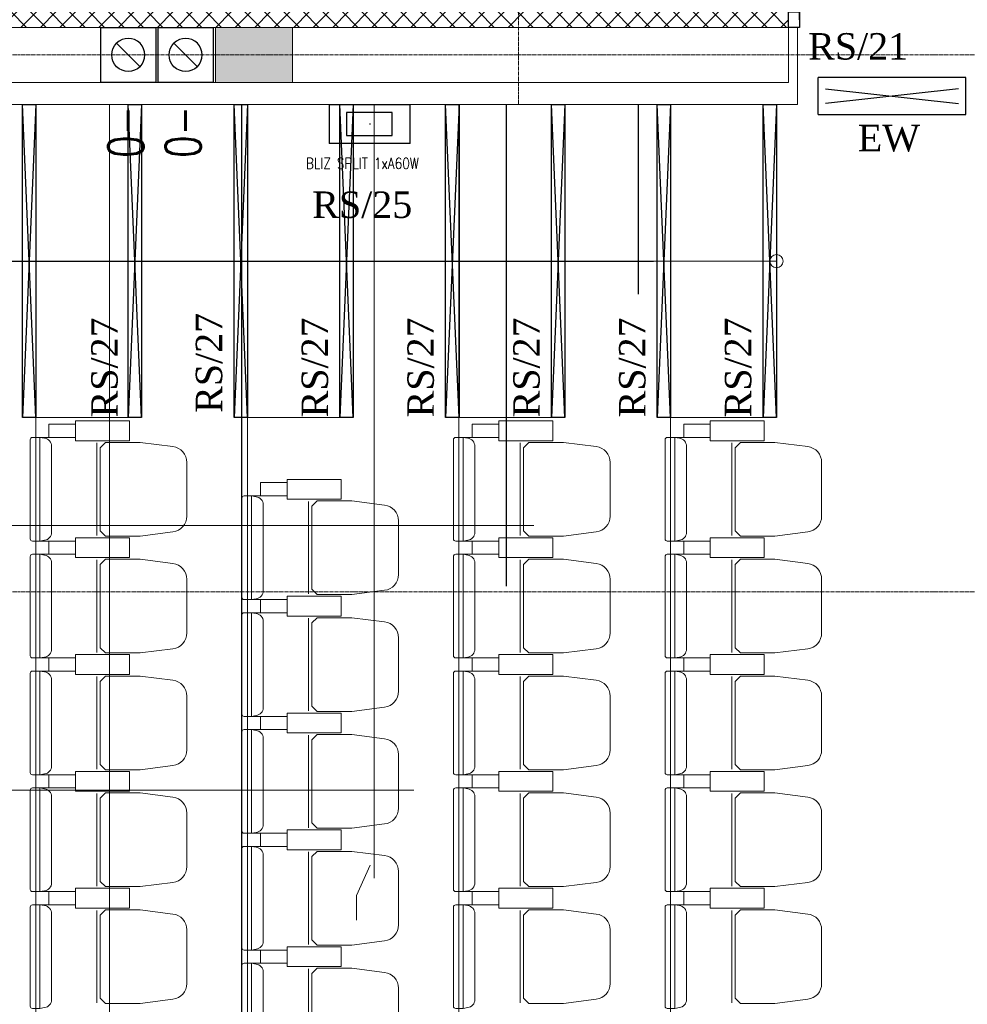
# Model space of a CAD drawing. Header units: centimetres. Extents: x 88729 to 133553, y -16225 to 14174.
# Tile 94 of 231: x 91562 to 91992, y -7497 to -7050. Entities that reach past the tile are written whole.
import ezdxf
from ezdxf.enums import TextEntityAlignment as Align

# ---------------------------------------------------------------- set-up
doc = ezdxf.new("R2010")
doc.units = ezdxf.units.CM
doc.linetypes.add('CENTER2', pattern=[1.125, 0.75, -0.125, 0.125, -0.125])
for name, color, linetype in [('A-OS', 252, 'CENTER2'), ('A-rdzenie zelbetowe', 252, 'Continuous'), ('A-SCIANY', 252, 'Continuous'), ('A-SUFITY', 252, 'Continuous'), ('A-WID', 252, 'Continuous'), ('B-IWE', 252, 'Continuous'), ('B-IWE-KAN', 252, 'Continuous'), ('E_Istn', 170, 'Continuous'), ('E_opisy siły', 5, 'Continuous'), ('E_oswietlenie-opis2', 1, 'Continuous'), ('E_PODKLAD', 7, 'Continuous'), ('E_siła', 5, 'Continuous'), ('klinkier', 252, 'Continuous'), ('mat', 252, 'Continuous'), ('R-MET-IWE', 252, 'Continuous'), ('rz_wentylacja', 252, 'Continuous'), ('S-DRZ-', 252, 'Continuous'), ('S-DRZ-O', 252, 'Continuous'), ('S-DRZ-SKRZYD', 252, 'Continuous'), ('S-DRZ-WEGAR', 252, 'Continuous')]:
    doc.layers.add(name, color=color, linetype=linetype)
doc.layers.add('E_Istn_pozostaje', color=132, linetype='Continuous', lineweight=25)
doc.layers.add('rz_zelbet', color=252, linetype='Continuous', lineweight=20)
doc.styles.add('MM_050', font='romans.shx', dxfattribs={"width": 0.8, "height": 16})
doc.styles.add('old', font='BOOKOS.TTF')
doc.styles.get("Standard").update_dxf_attribs({"font": 'txt.shx'})

# ---------------------------------------------------------------- blocks, each defined once
blk = doc.blocks.new('RLX__5842.P142.7_42W')
at = {"ltscale": 0.1}
for p, q in [((8.8, 18.35), (-8.8, 18.35)), ((-8.8, -18.35), (-8.8, 18.35)), ((8.8, 18.35), (8.8, -18.35)), ((-0.18, 0), (0, 0)), ((0, -0.18), (0, 0.18)), ((0, 0), (0.18, 0)), ((-8.8, -18.35), (8.8, -18.35))]:
    blk.add_line(p, q, dxfattribs=at)
blk.add_lwpolyline([(-5.24, -10.57), (5.24, -10.57), (5.24, 10.21), (-5.24, 10.21)], close=True, dxfattribs=at)
at = {"ltscale": 0.1, "insert": (15.36, -28.96), "char_height": 5, "width": 64.0609, "attachment_point": 1, "rotation": 90, "style": 'MM_050'}
blk.add_mtext('BLIZ SPLIT 1xA60W', dxfattribs=at)
at = {"ltscale": 0.1, "flags": 9}
blk.add_attdef('RLXLUM', (0, 0), '', height=0.1, dxfattribs=at)
blk = doc.blocks.new('E_opis siły')
at = {"layer": 'E_siła', "linetype": 'Continuous', "ltscale": 0.5, "style": 'old', "flags": 4}
blk.add_attdef('OBWÓD', (0, 0), '', height=12, dxfattribs=at)
blk = doc.blocks.new('E_piktogramowa ex')
at = {"linetype": 'Continuous', "ltscale": 0.5}
for p, q in [((33.5, 8.43), (-33.5, 8.43)), ((-33.5, -8.23), (-33.5, 8.43)), ((33.5, -8.23), (33.5, 8.43)), ((30.11, 3.33), (-30.11, -3.33)), ((-30.11, 3.33), (30.11, -3.33)), ((-33.5, -8.23), (33.5, -8.23))]:
    blk.add_line(p, q, dxfattribs=at)
at = {"linetype": 'Continuous', "ltscale": 0.5, "style": 'old', "flags": 4}
for tag, p in [('ROZDZ.', (-79.2, -25.58)), ('AWARYJNA', (17.54, -24.96))]:
    blk.add_attdef(tag, p, '', height=12, dxfattribs=at)
blk = doc.blocks.new('E_listwa progowa LARS')
at = {"linetype": 'Continuous'}
for p, q in [((0, -142), (-6.06, 0)), ((0, 0), (-6.06, -142))]:
    blk.add_line(p, q, dxfattribs=at)
blk.add_lwpolyline([(-6.06, 0), (0, 0), (0, -142), (-6.06, -142)], close=True, dxfattribs=at)
at = {"linetype": 'Continuous', "ltscale": 0.5, "style": 'old', "flags": 4}
for tag, p in [('OBWÓD', (-10.6, -126.25)), ('ROZDZ.', (10.03, -145.05)), ('LP', (-10.39, -143.56))]:
    blk.add_attdef(tag, p, '', height=6, rotation=90, dxfattribs=at)
blk = doc.blocks.new('A$C788011A3')
at = {"layer": 'S-DRZ-'}
for centre, radius, start, end in [((5, 15.12), 90, 360, 90), ((155, 15.12), 60.07, 90, 180)]:
    blk.add_arc(centre, radius, start, end, dxfattribs=at)
at = {"layer": 'S-DRZ-O'}
blk.add_line((94.93, 0), (94.93, 30.24), dxfattribs=at)
at = {"layer": 'S-DRZ-SKRZYD'}
for p, q in [((5, 15.12), (5, 105.12)), ((155, 15.12), (155, 75.19))]:
    blk.add_line(p, q, dxfattribs=at)
at = {"layer": 'S-DRZ-WEGAR'}
for points in [[(0, 18.62), (5, 18.62), (5, 11.62), (0, 11.62)], [(155, 18.62), (160, 18.62), (160, 11.62), (155, 11.62)]]:
    blk.add_lwpolyline(points, close=True, dxfattribs=at)
blk = doc.blocks.new('IWE0W')
at = {"layer": 'B-IWE-KAN'}
blk.add_lwpolyline([(0.854, 0.854, -1), (0.146, 0.146), (0.854, 0.854, 1), (0.146, 0.146)], format="xyb", dxfattribs=at)
blk = doc.blocks.new('IWE0W011')
at = {"layer": 'B-IWE'}
blk.add_lwpolyline([(0, 0), (25, 0), (25, 25), (0, 25), (0, 0)], dxfattribs=at)
at = {"xscale": 15, "yscale": 15, "zscale": 15}
blk.add_blockref('IWE0W', (5, 5), dxfattribs=at)
at = {"layer": 'R-MET-IWE', "width": 0.75}
blk.add_attdef('NR', text='', height=9.5, dxfattribs=at).set_placement((12.5, 37), align=Align.MIDDLE)
blk = doc.blocks.new('A$Ce817dbbb')
at = {"layer": 'klinkier', "lineweight": 9, "ltscale": 0.1}
h = blk.add_hatch(dxfattribs=at)
h.set_pattern_fill('ANSI37', color=252, scale=50, style=0)
h.set_pattern_definition([(45, (-34168.379, 15027.049), (-4.4194174, 4.4194174), []), (135, (-34168.379, 15027.049), (-4.4194174, -4.4194174), [])])
h.paths.add_polyline_path([(-153.4, -17512.02), (-153.4, -17519.02), (386.6, -17519.02), (386.6, -17512.02)])
h.paths.add_polyline_path([(386.6, -17512.02), (386.6, -17519.02), (509.1, -17519.02), (509.1, -17512.02)])
at = {"layer": 'rz_zelbet', "lineweight": 9, "ltscale": 0.1}
h = blk.add_hatch(dxfattribs=at)
h.set_pattern_fill('ANSI33', color=252, scale=40, style=0)
h.set_pattern_definition([(45, (-34168.379, 16534.049), (-7.0710678, 7.0710678), []), (45, (-34161.308, 16534.049), (-7.0710678, 7.0710678), [5, -2.5])])
h.paths.add_polyline_path([(249.1, -17519.02), (284.1, -17519.02), (284.1, -17544.02), (249.1, -17544.02)])
h.paths.add_polyline_path([(669.1, -17519.02), (704.1, -17519.02), (704.1, -17544.02), (669.1, -17544.02)])
h.paths.add_polyline_path([(1089.1, -17519.02), (1124.1, -17519.02), (1124.1, -17544.02), (1089.1, -17544.02)])
h.paths.add_polyline_path([(1314.1, -17519.02), (1349.1, -17519.02), (1349.1, -17544.02), (1314.1, -17544.02)])
h.paths.add_polyline_path([(1509.1, -17519.02), (1544.1, -17519.02), (1544.1, -17544.02), (1509.1, -17544.02)])
at = {"color": 252, "lineweight": 9}
for p, q in [((169.5, -17705.02), (173.6, -17705.02)), ((195.3, -17707.52), (195.3, -17749.52)), ((361.5, -17705.02), (365.6, -17705.02)), ((387.3, -17707.52), (387.3, -17749.52)), ((457.5, -17705.02), (461.6, -17705.02)), ((483.3, -17707.52), (483.3, -17749.52)), ((265.5, -17731.52), (269.6, -17731.52)), ((291.3, -17734.02), (291.3, -17776.02)), ((169.5, -17752.02), (173.6, -17752.02)), ((361.5, -17752.02), (365.6, -17752.02)), ((457.5, -17752.02), (461.6, -17752.02)), ((169.5, -17758.02), (173.6, -17758.02)), ((195.3, -17760.52), (195.3, -17802.52)), ((361.5, -17758.02), (365.6, -17758.02)), ((387.3, -17760.52), (387.3, -17802.52)), ((457.5, -17758.02), (461.6, -17758.02)), ((483.3, -17760.52), (483.3, -17802.52)), ((265.5, -17778.52), (269.6, -17778.52)), ((265.5, -17784.52), (269.6, -17784.52)), ((291.3, -17787.02), (291.3, -17829.02)), ((169.5, -17805.02), (173.6, -17805.02)), ((361.5, -17805.02), (365.6, -17805.02)), ((457.5, -17805.02), (461.6, -17805.02)), ((169.5, -17811.02), (173.6, -17811.02)), ((361.5, -17811.02), (365.6, -17811.02)), ((457.5, -17811.02), (461.6, -17811.02)), ((195.3, -17813.52), (195.3, -17855.52)), ((387.3, -17813.52), (387.3, -17855.52)), ((483.3, -17813.52), (483.3, -17855.52)), ((265.5, -17831.52), (269.6, -17831.52)), ((265.5, -17837.52), (269.6, -17837.52)), ((291.3, -17840.02), (291.3, -17882.02)), ((169.5, -17858.02), (173.6, -17858.02)), ((361.5, -17858.02), (365.6, -17858.02)), ((457.5, -17858.02), (461.6, -17858.02)), ((169.5, -17864.02), (173.6, -17864.02)), ((361.5, -17864.02), (365.6, -17864.02)), ((457.5, -17864.02), (461.6, -17864.02)), ((195.3, -17866.52), (195.3, -17908.52)), ((387.3, -17866.52), (387.3, -17908.52)), ((483.3, -17866.52), (483.3, -17908.52)), ((265.5, -17884.52), (269.6, -17884.52)), ((265.5, -17890.52), (269.6, -17890.52)), ((291.3, -17893.02), (291.3, -17935.02)), ((169.5, -17911.02), (173.6, -17911.02)), ((361.5, -17911.02), (365.6, -17911.02)), ((457.5, -17911.02), (461.6, -17911.02)), ((169.5, -17917.02), (173.6, -17917.02)), ((361.5, -17917.02), (365.6, -17917.02)), ((457.5, -17917.02), (461.6, -17917.02)), ((195.3, -17919.52), (195.3, -17961.52)), ((387.3, -17919.52), (387.3, -17961.52)), ((483.3, -17919.52), (483.3, -17961.52)), ((265.5, -17937.52), (269.6, -17937.52)), ((265.5, -17943.52), (269.6, -17943.52)), ((291.3, -17946.02), (291.3, -17988.02))]:
    blk.add_line(p, q, dxfattribs=at)
for points in [[(185.6, -17702.02), (185.6, -17699.02), (173.6, -17699.02), (173.6, -17705.02), (185.6, -17705.02), (185.6, -17702.02)], [(377.6, -17702.02), (377.6, -17699.02), (365.6, -17699.02), (365.6, -17705.02), (377.6, -17705.02), (377.6, -17702.02)], [(473.6, -17702.02), (473.6, -17699.02), (461.6, -17699.02), (461.6, -17705.02), (473.6, -17705.02), (473.6, -17702.02)], [(281.6, -17728.52), (281.6, -17725.52), (269.6, -17725.52), (269.6, -17731.52), (281.6, -17731.52), (281.6, -17728.52)], [(185.6, -17755.02), (185.6, -17752.02), (173.6, -17752.02), (173.6, -17758.02), (185.6, -17758.02), (185.6, -17755.02)], [(185.6, -17755.02), (185.6, -17758.02), (173.6, -17758.02), (173.6, -17752.02), (185.6, -17752.02), (185.6, -17755.02)], [(377.6, -17755.02), (377.6, -17752.02), (365.6, -17752.02), (365.6, -17758.02), (377.6, -17758.02), (377.6, -17755.02)], [(377.6, -17755.02), (377.6, -17758.02), (365.6, -17758.02), (365.6, -17752.02), (377.6, -17752.02), (377.6, -17755.02)], [(473.6, -17755.02), (473.6, -17752.02), (461.6, -17752.02), (461.6, -17758.02), (473.6, -17758.02), (473.6, -17755.02)], [(473.6, -17755.02), (473.6, -17758.02), (461.6, -17758.02), (461.6, -17752.02), (473.6, -17752.02), (473.6, -17755.02)], [(281.6, -17781.52), (281.6, -17778.52), (269.6, -17778.52), (269.6, -17784.52), (281.6, -17784.52), (281.6, -17781.52)], [(281.6, -17781.52), (281.6, -17784.52), (269.6, -17784.52), (269.6, -17778.52), (281.6, -17778.52), (281.6, -17781.52)], [(185.6, -17808.02), (185.6, -17811.02), (173.6, -17811.02), (173.6, -17805.02), (185.6, -17805.02), (185.6, -17808.02)], [(185.6, -17808.02), (185.6, -17805.02), (173.6, -17805.02), (173.6, -17811.02), (185.6, -17811.02), (185.6, -17808.02)], [(377.6, -17808.02), (377.6, -17805.02), (365.6, -17805.02), (365.6, -17811.02), (377.6, -17811.02), (377.6, -17808.02)], [(377.6, -17808.02), (377.6, -17811.02), (365.6, -17811.02), (365.6, -17805.02), (377.6, -17805.02), (377.6, -17808.02)], [(473.6, -17808.02), (473.6, -17805.02), (461.6, -17805.02), (461.6, -17811.02), (473.6, -17811.02), (473.6, -17808.02)], [(473.6, -17808.02), (473.6, -17811.02), (461.6, -17811.02), (461.6, -17805.02), (473.6, -17805.02), (473.6, -17808.02)], [(281.6, -17834.52), (281.6, -17837.52), (269.6, -17837.52), (269.6, -17831.52), (281.6, -17831.52), (281.6, -17834.52)], [(281.6, -17834.52), (281.6, -17831.52), (269.6, -17831.52), (269.6, -17837.52), (281.6, -17837.52), (281.6, -17834.52)], [(185.6, -17861.02), (185.6, -17858.02), (173.6, -17858.02), (173.6, -17864.02), (185.6, -17864.02), (185.6, -17861.02)], [(185.6, -17861.02), (185.6, -17864.02), (173.6, -17864.02), (173.6, -17858.02), (185.6, -17858.02), (185.6, -17861.02)], [(377.6, -17861.02), (377.6, -17858.02), (365.6, -17858.02), (365.6, -17864.02), (377.6, -17864.02), (377.6, -17861.02)], [(377.6, -17861.02), (377.6, -17864.02), (365.6, -17864.02), (365.6, -17858.02), (377.6, -17858.02), (377.6, -17861.02)], [(473.6, -17861.02), (473.6, -17858.02), (461.6, -17858.02), (461.6, -17864.02), (473.6, -17864.02), (473.6, -17861.02)], [(473.6, -17861.02), (473.6, -17864.02), (461.6, -17864.02), (461.6, -17858.02), (473.6, -17858.02), (473.6, -17861.02)], [(281.6, -17887.52), (281.6, -17884.52), (269.6, -17884.52), (269.6, -17890.52), (281.6, -17890.52), (281.6, -17887.52)], [(281.6, -17887.52), (281.6, -17890.52), (269.6, -17890.52), (269.6, -17884.52), (281.6, -17884.52), (281.6, -17887.52)], [(185.6, -17914.02), (185.6, -17911.02), (173.6, -17911.02), (173.6, -17917.02), (185.6, -17917.02), (185.6, -17914.02)], [(185.6, -17914.02), (185.6, -17917.02), (173.6, -17917.02), (173.6, -17911.02), (185.6, -17911.02), (185.6, -17914.02)], [(377.6, -17914.02), (377.6, -17917.02), (365.6, -17917.02), (365.6, -17911.02), (377.6, -17911.02), (377.6, -17914.02)], [(377.6, -17914.02), (377.6, -17911.02), (365.6, -17911.02), (365.6, -17917.02), (377.6, -17917.02), (377.6, -17914.02)], [(473.6, -17914.02), (473.6, -17911.02), (461.6, -17911.02), (461.6, -17917.02), (473.6, -17917.02), (473.6, -17914.02)], [(473.6, -17914.02), (473.6, -17917.02), (461.6, -17917.02), (461.6, -17911.02), (473.6, -17911.02), (473.6, -17914.02)], [(281.6, -17940.52), (281.6, -17937.52), (269.6, -17937.52), (269.6, -17943.52), (281.6, -17943.52), (281.6, -17940.52)], [(281.6, -17940.52), (281.6, -17943.52), (269.6, -17943.52), (269.6, -17937.52), (281.6, -17937.52), (281.6, -17940.52)]]:
    blk.add_lwpolyline(points, dxfattribs=at)
for points in [[(197.85, -17706.52), (210.1, -17706.52), (210.1, -17697.52), (185.6, -17697.52), (185.6, -17706.52)], [(389.85, -17706.52), (402.1, -17706.52), (402.1, -17697.52), (377.6, -17697.52), (377.6, -17706.52)], [(485.85, -17706.52), (498.1, -17706.52), (498.1, -17697.52), (473.6, -17697.52), (473.6, -17706.52)], [(293.85, -17733.02), (306.1, -17733.02), (306.1, -17724.02), (281.6, -17724.02), (281.6, -17733.02)], [(197.85, -17759.52), (210.1, -17759.52), (210.1, -17750.52), (185.6, -17750.52), (185.6, -17759.52)], [(197.85, -17750.52), (210.1, -17750.52), (210.1, -17759.52), (185.6, -17759.52), (185.6, -17750.52)], [(389.85, -17759.52), (402.1, -17759.52), (402.1, -17750.52), (377.6, -17750.52), (377.6, -17759.52)], [(389.85, -17750.52), (402.1, -17750.52), (402.1, -17759.52), (377.6, -17759.52), (377.6, -17750.52)], [(485.85, -17759.52), (498.1, -17759.52), (498.1, -17750.52), (473.6, -17750.52), (473.6, -17759.52)], [(485.85, -17750.52), (498.1, -17750.52), (498.1, -17759.52), (473.6, -17759.52), (473.6, -17750.52)], [(293.85, -17786.02), (306.1, -17786.02), (306.1, -17777.02), (281.6, -17777.02), (281.6, -17786.02)], [(293.85, -17777.02), (306.1, -17777.02), (306.1, -17786.02), (281.6, -17786.02), (281.6, -17777.02)], [(197.85, -17803.52), (210.1, -17803.52), (210.1, -17812.52), (185.6, -17812.52), (185.6, -17803.52)], [(197.85, -17812.52), (210.1, -17812.52), (210.1, -17803.52), (185.6, -17803.52), (185.6, -17812.52)], [(389.85, -17812.52), (402.1, -17812.52), (402.1, -17803.52), (377.6, -17803.52), (377.6, -17812.52)], [(389.85, -17803.52), (402.1, -17803.52), (402.1, -17812.52), (377.6, -17812.52), (377.6, -17803.52)], [(485.85, -17812.52), (498.1, -17812.52), (498.1, -17803.52), (473.6, -17803.52), (473.6, -17812.52)], [(485.85, -17803.52), (498.1, -17803.52), (498.1, -17812.52), (473.6, -17812.52), (473.6, -17803.52)], [(293.85, -17830.02), (306.1, -17830.02), (306.1, -17839.02), (281.6, -17839.02), (281.6, -17830.02)], [(293.85, -17839.02), (306.1, -17839.02), (306.1, -17830.02), (281.6, -17830.02), (281.6, -17839.02)], [(197.85, -17865.52), (210.1, -17865.52), (210.1, -17856.52), (185.6, -17856.52), (185.6, -17865.52)], [(197.85, -17856.52), (210.1, -17856.52), (210.1, -17865.52), (185.6, -17865.52), (185.6, -17856.52)], [(389.85, -17865.52), (402.1, -17865.52), (402.1, -17856.52), (377.6, -17856.52), (377.6, -17865.52)], [(389.85, -17856.52), (402.1, -17856.52), (402.1, -17865.52), (377.6, -17865.52), (377.6, -17856.52)], [(485.85, -17865.52), (498.1, -17865.52), (498.1, -17856.52), (473.6, -17856.52), (473.6, -17865.52)], [(485.85, -17856.52), (498.1, -17856.52), (498.1, -17865.52), (473.6, -17865.52), (473.6, -17856.52)], [(293.85, -17892.02), (306.1, -17892.02), (306.1, -17883.02), (281.6, -17883.02), (281.6, -17892.02)], [(293.85, -17883.02), (306.1, -17883.02), (306.1, -17892.02), (281.6, -17892.02), (281.6, -17883.02)], [(197.85, -17918.52), (210.1, -17918.52), (210.1, -17909.52), (185.6, -17909.52), (185.6, -17918.52)], [(197.85, -17909.52), (210.1, -17909.52), (210.1, -17918.52), (185.6, -17918.52), (185.6, -17909.52)], [(389.85, -17909.52), (402.1, -17909.52), (402.1, -17918.52), (377.6, -17918.52), (377.6, -17909.52)], [(389.85, -17918.52), (402.1, -17918.52), (402.1, -17909.52), (377.6, -17909.52), (377.6, -17918.52)], [(485.85, -17918.52), (498.1, -17918.52), (498.1, -17909.52), (473.6, -17909.52), (473.6, -17918.52)], [(485.85, -17909.52), (498.1, -17909.52), (498.1, -17918.52), (473.6, -17918.52), (473.6, -17909.52)], [(293.85, -17945.02), (306.1, -17945.02), (306.1, -17936.02), (281.6, -17936.02), (281.6, -17945.02)], [(293.85, -17936.02), (306.1, -17936.02), (306.1, -17945.02), (281.6, -17945.02), (281.6, -17936.02)]]:
    blk.add_lwpolyline(points, close=True, dxfattribs=at)
for points in [[(169.5, -17705.02), (169.5, -17728.52), (169.5, -17752.02), (166.1, -17752.02, -0.414214), (165.1, -17751.02), (165.1, -17728.52), (165.1, -17706.02, -0.414214), (166.1, -17705.02)], [(236.1, -17728.52), (236.1, -17716.37, 0.386311), (229.79, -17709.18), (214.93, -17707.27), (199.25, -17707.27), (196.8, -17709.66), (196.8, -17728.52), (196.8, -17747.37), (199.25, -17749.77), (214.93, -17749.77), (229.79, -17747.85, 0.386311), (236.1, -17740.66)], [(361.5, -17705.02), (361.5, -17728.52), (361.5, -17752.02), (358.1, -17752.02, -0.414214), (357.1, -17751.02), (357.1, -17728.52), (357.1, -17706.02, -0.414214), (358.1, -17705.02)], [(428.1, -17728.52), (428.1, -17716.37, 0.386311), (421.79, -17709.18), (406.93, -17707.27), (391.25, -17707.27), (388.8, -17709.66), (388.8, -17728.52), (388.8, -17747.37), (391.25, -17749.77), (406.93, -17749.77), (421.79, -17747.85, 0.386311), (428.1, -17740.66)], [(457.5, -17705.02), (457.5, -17728.52), (457.5, -17752.02), (454.1, -17752.02, -0.414214), (453.1, -17751.02), (453.1, -17728.52), (453.1, -17706.02, -0.414214), (454.1, -17705.02)], [(524.1, -17728.52), (524.1, -17716.37, 0.386311), (517.79, -17709.18), (502.92, -17707.27), (487.25, -17707.27), (484.8, -17709.66), (484.8, -17728.52), (484.8, -17747.37), (487.25, -17749.77), (502.92, -17749.77), (517.79, -17747.85, 0.386311), (524.1, -17740.66)], [(265.5, -17731.52), (265.5, -17755.02), (265.5, -17778.52), (262.1, -17778.52, -0.414214), (261.1, -17777.52), (261.1, -17755.02), (261.1, -17732.52, -0.414214), (262.1, -17731.52)], [(332.1, -17755.02), (332.1, -17742.87, 0.386311), (325.79, -17735.68), (310.93, -17733.77), (295.25, -17733.77), (292.8, -17736.16), (292.8, -17755.02), (292.8, -17773.87), (295.25, -17776.27), (310.93, -17776.27), (325.79, -17774.35, 0.386311), (332.1, -17767.16)], [(169.5, -17758.02), (169.5, -17781.52), (169.5, -17805.02), (166.1, -17805.02, -0.414214), (165.1, -17804.02), (165.1, -17781.52), (165.1, -17759.02, -0.414214), (166.1, -17758.02)], [(236.1, -17781.52), (236.1, -17769.37, 0.386311), (229.79, -17762.18), (214.93, -17760.27), (199.25, -17760.27), (196.8, -17762.66), (196.8, -17781.52), (196.8, -17800.37), (199.25, -17802.77), (214.93, -17802.77), (229.79, -17800.85, 0.386311), (236.1, -17793.66)], [(361.5, -17758.02), (361.5, -17781.52), (361.5, -17805.02), (358.1, -17805.02, -0.414214), (357.1, -17804.02), (357.1, -17781.52), (357.1, -17759.02, -0.414214), (358.1, -17758.02)], [(428.1, -17781.52), (428.1, -17769.37, 0.386311), (421.79, -17762.18), (406.93, -17760.27), (391.25, -17760.27), (388.8, -17762.66), (388.8, -17781.52), (388.8, -17800.37), (391.25, -17802.77), (406.93, -17802.77), (421.79, -17800.85, 0.386311), (428.1, -17793.66)], [(457.5, -17758.02), (457.5, -17781.52), (457.5, -17805.02), (454.1, -17805.02, -0.414214), (453.1, -17804.02), (453.1, -17781.52), (453.1, -17759.02, -0.414214), (454.1, -17758.02)], [(524.1, -17781.52), (524.1, -17769.37, 0.386311), (517.79, -17762.18), (502.92, -17760.27), (487.25, -17760.27), (484.8, -17762.66), (484.8, -17781.52), (484.8, -17800.37), (487.25, -17802.77), (502.92, -17802.77), (517.79, -17800.85, 0.386311), (524.1, -17793.66)], [(265.5, -17784.52), (265.5, -17808.02), (265.5, -17831.52), (262.1, -17831.52, -0.414214), (261.1, -17830.52), (261.1, -17808.02), (261.1, -17785.52, -0.414214), (262.1, -17784.52)], [(332.1, -17808.02), (332.1, -17795.87, 0.386311), (325.79, -17788.68), (310.93, -17786.77), (295.25, -17786.77), (292.8, -17789.16), (292.8, -17808.02), (292.8, -17826.87), (295.25, -17829.27), (310.93, -17829.27), (325.79, -17827.35, 0.386311), (332.1, -17820.16)], [(169.5, -17811.02), (169.5, -17834.52), (169.5, -17858.02), (166.1, -17858.02, -0.414214), (165.1, -17857.02), (165.1, -17834.52), (165.1, -17812.02, -0.414214), (166.1, -17811.02)], [(361.5, -17811.02), (361.5, -17834.52), (361.5, -17858.02), (358.1, -17858.02, -0.414214), (357.1, -17857.02), (357.1, -17834.52), (357.1, -17812.02, -0.414214), (358.1, -17811.02)], [(457.5, -17811.02), (457.5, -17834.52), (457.5, -17858.02), (454.1, -17858.02, -0.414214), (453.1, -17857.02), (453.1, -17834.52), (453.1, -17812.02, -0.414214), (454.1, -17811.02)], [(236.1, -17834.52), (236.1, -17822.37, 0.386311), (229.79, -17815.18), (214.93, -17813.27), (199.25, -17813.27), (196.8, -17815.66), (196.8, -17834.52), (196.8, -17853.37), (199.25, -17855.77), (214.93, -17855.77), (229.79, -17853.85, 0.386311), (236.1, -17846.66)], [(428.1, -17834.52), (428.1, -17822.37, 0.386311), (421.79, -17815.18), (406.93, -17813.27), (391.25, -17813.27), (388.8, -17815.66), (388.8, -17834.52), (388.8, -17853.37), (391.25, -17855.77), (406.93, -17855.77), (421.79, -17853.85, 0.386311), (428.1, -17846.66)], [(524.1, -17834.52), (524.1, -17822.37, 0.386311), (517.79, -17815.18), (502.92, -17813.27), (487.25, -17813.27), (484.8, -17815.66), (484.8, -17834.52), (484.8, -17853.37), (487.25, -17855.77), (502.92, -17855.77), (517.79, -17853.85, 0.386311), (524.1, -17846.66)], [(265.5, -17837.52), (265.5, -17861.02), (265.5, -17884.52), (262.1, -17884.52, -0.414214), (261.1, -17883.52), (261.1, -17861.02), (261.1, -17838.52, -0.414214), (262.1, -17837.52)], [(332.1, -17861.02), (332.1, -17848.87, 0.386311), (325.79, -17841.68), (310.93, -17839.77), (295.25, -17839.77), (292.8, -17842.16), (292.8, -17861.02), (292.8, -17879.87), (295.25, -17882.27), (310.93, -17882.27), (325.79, -17880.35, 0.386311), (332.1, -17873.16)], [(169.5, -17864.02), (169.5, -17887.52), (169.5, -17911.02), (166.1, -17911.02, -0.414214), (165.1, -17910.02), (165.1, -17887.52), (165.1, -17865.02, -0.414214), (166.1, -17864.02)], [(361.5, -17864.02), (361.5, -17887.52), (361.5, -17911.02), (358.1, -17911.02, -0.414214), (357.1, -17910.02), (357.1, -17887.52), (357.1, -17865.02, -0.414214), (358.1, -17864.02)], [(457.5, -17864.02), (457.5, -17887.52), (457.5, -17911.02), (454.1, -17911.02, -0.414214), (453.1, -17910.02), (453.1, -17887.52), (453.1, -17865.02, -0.414214), (454.1, -17864.02)], [(236.1, -17887.52), (236.1, -17875.37, 0.386311), (229.79, -17868.18), (214.93, -17866.27), (199.25, -17866.27), (196.8, -17868.66), (196.8, -17887.52), (196.8, -17906.37), (199.25, -17908.77), (214.93, -17908.77), (229.79, -17906.85, 0.386311), (236.1, -17899.66)], [(428.1, -17887.52), (428.1, -17875.37, 0.386311), (421.79, -17868.18), (406.93, -17866.27), (391.25, -17866.27), (388.8, -17868.66), (388.8, -17887.52), (388.8, -17906.37), (391.25, -17908.77), (406.93, -17908.77), (421.79, -17906.85, 0.386311), (428.1, -17899.66)], [(524.1, -17887.52), (524.1, -17875.37, 0.386311), (517.79, -17868.18), (502.92, -17866.27), (487.25, -17866.27), (484.8, -17868.66), (484.8, -17887.52), (484.8, -17906.37), (487.25, -17908.77), (502.92, -17908.77), (517.79, -17906.85, 0.386311), (524.1, -17899.66)], [(265.5, -17890.52), (265.5, -17914.02), (265.5, -17937.52), (262.1, -17937.52, -0.414214), (261.1, -17936.52), (261.1, -17914.02), (261.1, -17891.52, -0.414214), (262.1, -17890.52)], [(332.1, -17914.02), (332.1, -17901.87, 0.386311), (325.79, -17894.68), (310.93, -17892.77), (295.25, -17892.77), (292.8, -17895.16), (292.8, -17914.02), (292.8, -17932.87), (295.25, -17935.27), (310.93, -17935.27), (325.79, -17933.35, 0.386311), (332.1, -17926.16)], [(169.5, -17917.02), (169.5, -17940.52), (169.5, -17964.02), (166.1, -17964.02, -0.414214), (165.1, -17963.02), (165.1, -17940.52), (165.1, -17918.02, -0.414214), (166.1, -17917.02)], [(361.5, -17917.02), (361.5, -17940.52), (361.5, -17964.02), (358.1, -17964.02, -0.414214), (357.1, -17963.02), (357.1, -17940.52), (357.1, -17918.02, -0.414214), (358.1, -17917.02)], [(457.5, -17917.02), (457.5, -17940.52), (457.5, -17964.02), (454.1, -17964.02, -0.414214), (453.1, -17963.02), (453.1, -17940.52), (453.1, -17918.02, -0.414214), (454.1, -17917.02)], [(236.1, -17940.52), (236.1, -17928.37, 0.386311), (229.79, -17921.18), (214.93, -17919.27), (199.25, -17919.27), (196.8, -17921.66), (196.8, -17940.52), (196.8, -17959.37), (199.25, -17961.77), (214.93, -17961.77), (229.79, -17959.85, 0.386311), (236.1, -17952.66)], [(428.1, -17940.52), (428.1, -17928.37, 0.386311), (421.79, -17921.18), (406.93, -17919.27), (391.25, -17919.27), (388.8, -17921.66), (388.8, -17940.52), (388.8, -17959.37), (391.25, -17961.77), (406.93, -17961.77), (421.79, -17959.85, 0.386311), (428.1, -17952.66)], [(524.1, -17940.52), (524.1, -17928.37, 0.386311), (517.79, -17921.18), (502.92, -17919.27), (487.25, -17919.27), (484.8, -17921.66), (484.8, -17940.52), (484.8, -17959.37), (487.25, -17961.77), (502.92, -17961.77), (517.79, -17959.85, 0.386311), (524.1, -17952.66)], [(265.5, -17943.52), (265.5, -17967.02), (265.5, -17990.52), (262.1, -17990.52, -0.414214), (261.1, -17989.52), (261.1, -17967.02), (261.1, -17944.52, -0.414214), (262.1, -17943.52)], [(332.1, -17967.02), (332.1, -17954.87, 0.386311), (325.79, -17947.68), (310.93, -17945.77), (295.25, -17945.77), (292.8, -17948.16), (292.8, -17967.02), (292.8, -17985.87), (295.25, -17988.27), (310.93, -17988.27), (325.79, -17986.35, 0.386311), (332.1, -17979.16)]]:
    blk.add_lwpolyline(points, format="xyb", close=True, dxfattribs=at)
for points in [[(169.5, -17705.02), (171.6, -17705.39, -0.377955), (174.8, -17709.02), (174.8, -17728.52), (174.8, -17748.02, -0.377955), (171.6, -17751.65), (169.5, -17752.02)], [(361.5, -17705.02), (363.6, -17705.39, -0.377955), (366.8, -17709.02), (366.8, -17728.52), (366.8, -17748.02, -0.377955), (363.6, -17751.65), (361.5, -17752.02)], [(457.5, -17705.02), (459.6, -17705.39, -0.377955), (462.8, -17709.02), (462.8, -17728.52), (462.8, -17748.02, -0.377955), (459.6, -17751.65), (457.5, -17752.02)], [(265.5, -17731.52), (267.6, -17731.89, -0.377955), (270.8, -17735.52), (270.8, -17755.02), (270.8, -17774.52, -0.377955), (267.6, -17778.15), (265.5, -17778.52)], [(169.5, -17758.02), (171.6, -17758.39, -0.377955), (174.8, -17762.02), (174.8, -17781.52), (174.8, -17801.02, -0.377955), (171.6, -17804.65), (169.5, -17805.02)], [(361.5, -17758.02), (363.6, -17758.39, -0.377955), (366.8, -17762.02), (366.8, -17781.52), (366.8, -17801.02, -0.377955), (363.6, -17804.65), (361.5, -17805.02)], [(457.5, -17758.02), (459.6, -17758.39, -0.377955), (462.8, -17762.02), (462.8, -17781.52), (462.8, -17801.02, -0.377955), (459.6, -17804.65), (457.5, -17805.02)], [(265.5, -17784.52), (267.6, -17784.89, -0.377955), (270.8, -17788.52), (270.8, -17808.02), (270.8, -17827.52, -0.377955), (267.6, -17831.15), (265.5, -17831.52)], [(169.5, -17811.02), (171.6, -17811.39, -0.377955), (174.8, -17815.02), (174.8, -17834.52), (174.8, -17854.02, -0.377955), (171.6, -17857.65), (169.5, -17858.02)], [(361.5, -17811.02), (363.6, -17811.39, -0.377955), (366.8, -17815.02), (366.8, -17834.52), (366.8, -17854.02, -0.377955), (363.6, -17857.65), (361.5, -17858.02)], [(457.5, -17811.02), (459.6, -17811.39, -0.377955), (462.8, -17815.02), (462.8, -17834.52), (462.8, -17854.02, -0.377955), (459.6, -17857.65), (457.5, -17858.02)], [(265.5, -17837.52), (267.6, -17837.89, -0.377955), (270.8, -17841.52), (270.8, -17861.02), (270.8, -17880.52, -0.377955), (267.6, -17884.15), (265.5, -17884.52)], [(169.5, -17864.02), (171.6, -17864.39, -0.377955), (174.8, -17868.02), (174.8, -17887.52), (174.8, -17907.02, -0.377955), (171.6, -17910.65), (169.5, -17911.02)], [(361.5, -17864.02), (363.6, -17864.39, -0.377955), (366.8, -17868.02), (366.8, -17887.52), (366.8, -17907.02, -0.377955), (363.6, -17910.65), (361.5, -17911.02)], [(457.5, -17864.02), (459.6, -17864.39, -0.377955), (462.8, -17868.02), (462.8, -17887.52), (462.8, -17907.02, -0.377955), (459.6, -17910.65), (457.5, -17911.02)], [(265.5, -17890.52), (267.6, -17890.89, -0.377955), (270.8, -17894.52), (270.8, -17914.02), (270.8, -17933.52, -0.377955), (267.6, -17937.15), (265.5, -17937.52)], [(169.5, -17917.02), (171.6, -17917.39, -0.377955), (174.8, -17921.02), (174.8, -17940.52), (174.8, -17960.02, -0.377955), (171.6, -17963.65), (169.5, -17964.02)], [(361.5, -17917.02), (363.6, -17917.39, -0.377955), (366.8, -17921.02), (366.8, -17940.52), (366.8, -17960.02, -0.377955), (363.6, -17963.65), (361.5, -17964.02)], [(457.5, -17917.02), (459.6, -17917.39, -0.377955), (462.8, -17921.02), (462.8, -17940.52), (462.8, -17960.02, -0.377955), (459.6, -17963.65), (457.5, -17964.02)], [(265.5, -17943.52), (267.6, -17943.89, -0.377955), (270.8, -17947.52), (270.8, -17967.02), (270.8, -17986.52, -0.377955), (267.6, -17990.15), (265.5, -17990.52)]]:
    blk.add_lwpolyline(points, format="xyb", dxfattribs=at)
at = {"layer": 'A-OS', "color": 252, "lineweight": 9, "ltscale": 2}
for p, q in [((386.6, -17554.02), (386.6, -16367.78)), ((-2608.23, -17531.52), (3323.95, -17531.52)), ((-2608.23, -17775.02), (3323.95, -17775.02))]:
    blk.add_line(p, q, dxfattribs=at)
at = {"layer": 'A-rdzenie zelbetowe', "color": 252, "lineweight": 9, "ltscale": 0.1}
blk.add_lwpolyline([(249.1, -17519.02), (284.1, -17519.02), (284.1, -17544.02), (249.1, -17544.02)], close=True, dxfattribs=at)
at = {"layer": 'A-SCIANY', "color": 252, "lineweight": 9, "ltscale": 3}
for p, q in [((509.1, -17544.02), (509.1, -17519.02)), ((513.1, -17554.02), (513.1, -17519.02)), ((-129.9, -17554.02), (513.1, -17554.02))]:
    blk.add_line(p, q, dxfattribs=at)
at = {"layer": 'A-SUFITY', "lineweight": 0, "ltscale": 0.1}
for p, q in [((201.1, -19016.02), (201.1, -17554.02)), ((321.1, -17904.85), (321.1, -17554.02)), ((-129.9, -17745.02), (393.52, -17745.02)), ((-129.9, -17865.02), (339.15, -17865.02))]:
    blk.add_line(p, q, dxfattribs=at)
at = {"layer": 'A-SUFITY', "ltscale": 0.1}
for p, q in [((261.1, -19016.02), (261.1, -17554.02)), ((381.1, -17772.42), (381.1, -17554.02)), ((441.1, -17639.99), (441.1, -17554.02)), ((-129.9, -17625.02), (447.89, -17625.02))]:
    blk.add_line(p, q, dxfattribs=at)
at = {"layer": 'A-WID', "color": 252, "lineweight": 9}
for p, q in [((167.6, -19016.02), (167.6, -17554.02)), ((215.6, -17554.02), (215.6, -17696.02)), ((263.6, -19016.02), (263.6, -17554.02)), ((311.6, -17554.02), (311.6, -17696.02)), ((359.6, -19016.02), (359.6, -17554.02)), ((407.6, -17554.02), (407.6, -17696.02)), ((455.6, -18190.02), (455.6, -17554.02)), ((455.6, -18190.02), (455.6, -17554.02)), ((503.6, -17554.02), (503.6, -17696.02)), ((503.6, -17625.02), (-24.4, -17625.02))]:
    blk.add_line(p, q, dxfattribs=at)
for points in [[(167.6, -17696.02), (215.6, -17696.02)], [(263.6, -17696.02), (311.6, -17696.02)], [(359.6, -17696.02), (407.6, -17696.02)], [(455.6, -17696.02), (503.6, -17696.02)]]:
    blk.add_lwpolyline(points, dxfattribs=at)
blk.add_circle((503.6, -17625.02), 3, dxfattribs=at)
at = {"layer": 'mat', "color": 252, "lineweight": 9}
for p, q in [((-165.9, -17519.02), (509.1, -17519.02)), ((509.1, -17544.02), (509.1, -17519.02)), ((-140.9, -17544.02), (509.1, -17544.02))]:
    blk.add_line(p, q, dxfattribs=at)
at = {"layer": 'mat', "color": 252, "lineweight": 9, "ltscale": 0.1}
blk.add_lwpolyline([(313.1, -17924.02), (313.1, -17912.81), (319.35, -17899.02)], dxfattribs=at)
at = {"layer": 'rz_wentylacja', "color": 252, "lineweight": 9}
ref = blk.add_blockref('IWE0W011', (197.1, -17519.02), dxfattribs=dict(at, xscale=-1, rotation=180))
ref.add_attrib('NR', '0-', (216.46, -17578.26), dxfattribs={"layer": 'R-MET-IWE', "height": 16, "rotation": 90, "width": 0.75})
ref = blk.add_blockref('IWE0W011', (223.1, -17519.02), dxfattribs=dict(at, xscale=-1, rotation=180))
ref.add_attrib('NR', '0-', (242.46, -17578.26), dxfattribs={"layer": 'R-MET-IWE', "height": 16, "rotation": 90, "width": 0.75})
at = {"layer": 'rz_zelbet', "color": 252, "lineweight": 9, "ltscale": 0.1}
blk.add_blockref('A$C788011A3', (509.1, -17530.64), dxfattribs=at)
at = {"layer": 'R-MET-IWE', "color": 252, "lineweight": 9, "width": 0.75}
for tag, rotation, p in [('0-', 90, (-1139.05, -4143.61)), ('0-', 90, (-1113.05, -4143.61)), ('0-', 90, (-1087.05, -4143.61)), ('2-', 90, (-796.05, -4143.61)), ('2-', 90, (-505.05, -4143.61)), ('0-', 90, (-480.05, -4143.61)), ('0-', 90, (-456.05, -4143.61)), ('2-', 90, (-166.05, -4143.61)), ('2-', 90, (-625.66, -4833.61)), ('2-', 90, (-599.66, -4833.61)), ('2-', 90, (-573.66, -4833.61)), ('0-', 180, (-2169.64, -4848.47)), ('0-', 180, (-2169.64, -4873.47)), ('0-', 180, (-2169.64, -4899.47)), ('-2', 90, (-1661.47, -4961.65)), ('-2', 90, (-1636.47, -4961.65)), ('0-', 270, (-1489.78, -4968.06)), ('0-', 270, (-1464.78, -4968.06)), ('0-', 270, (-1439.78, -4968.06)), ('0-', 270, (-1364.78, -4968.06)), ('0-', 270, (-1339.78, -4968.06)), ('0-', 270, (-1314.78, -4968.06)), ('0-', 270, (328.22, -4968.06)), ('0-', 270, (354.22, -4968.06)), ('0-', 270, (1256.22, -4968.06)), ('0-', 270, (1282.22, -4968.06)), ('0-', 90, (-513.05, -5496.61)), ('0-', 90, (-487.05, -5496.61)), ('K.S.-', 90, (-487.05, -5766.11)), ('0-', 90, (-513.05, -5766.11)), ('1-', 90, (-539.05, -6114.61)), ('0-', 90, (-513.05, -6114.61)), ('0-', 90, (-487.05, -6114.61)), ('0-', 90, (301.95, -6545.61)), ('0-', 90, (327.95, -6545.61)), ('0-', 90, (353.95, -6545.61)), ('0-', 90, (416.11, -6545.61)), ('0-', 90, (1255.95, -6545.61)), ('0-', 90, (1281.95, -6545.61)), ('1-', 90, (2382.95, -6845.61)), ('1-', 90, (2408.95, -6845.61)), ('1-', 90, (2434.95, -6845.61)), ('1-', 90, (2827.95, -6845.61)), ('1-', 90, (2853.95, -6845.61)), ('1-', 90, (2879.95, -6845.61)), ('<-2', 90, (-910.64, -10482.41)), ('2->', 90, (-718.15, -10854.38)), ('2->', 90, (-692.15, -10854.38)), ('2->', 90, (-744.15, -10870.8)), ('-0', 90, (-186.09, -12450.12)), ('1-', 90, (2264.47, -12866.38)), ('1-', 90, (2290.47, -12866.38)), ('1-', 90, (2316.47, -12866.38)), ('1-', 90, (2709.47, -12866.38)), ('1-', 90, (2735.47, -12866.38)), ('1-', 90, (2761.47, -12866.38)), ('<-KL', 90, (-700.01, -16780.91)), ('-0', 90, (-179.94, -18957.53)), ('0->', 90, (-1257.53, -23179.05)), ('0->', 90, (-1231.53, -23179.05)), ('0->', 90, (-1205.53, -23179.05)), ('0->', 90, (-600.53, -23179.05)), ('0->', 90, (-574.53, -23179.05)), ('0->', 90, (-1692.53, -24074.05)), ('0->', 90, (-1666.53, -24074.05)), ('0->', 90, (-1640.53, -24074.05)), ('0->', 90, (-1486.53, -24074.05)), ('0->', 90, (-1460.53, -24074.05)), ('0->', 90, (-1434.53, -24074.05)), ('<-0', 90, (-499.82, -24383.56)), ('<-0', 90, (-298.11, -24383.56)), ('<-0', 180, (-587.12, -25088.86)), ('<-0', 270, (-496.63, -25202.68)), ('<-0', 180, (-1353.25, -25419.36)), ('<-0', 180, (-1187.25, -25444.1)), ('<-0', 90, (-179.61, -25454.22)), ('<-0', 90, (-69.59, -26375.36)), ('<-0', 90, (-43.59, -26375.36))]:
    blk.add_attdef(tag, text='', height=17, rotation=rotation, dxfattribs=at).set_placement(p, align=Align.MIDDLE)
for tag, p in [('2-', (1424.81, -4179.2)), ('2-', (1424.81, -4205.2)), ('K.S.-', (-76.89, -4264.2)), ('KL-', (-613.13, -4292.18)), ('1-', (-613.13, -4312.18)), ('1-', (-613.13, -4332.18)), ('K.S.-', (1414.13, -4333.66)), ('0-', (-70.19, -4341.2)), ('0-', (469.81, -4341.2)), ('1-', (-613.13, -4352.18)), ('0-', (1424.81, -4361.2)), ('0-', (-70.19, -4367.2)), ('1-', (469.81, -4367.2)), ('0-', (1099.81, -4368.2)), ('2-', (1424.81, -4387.2)), ('1-', (-70.19, -4393.2)), ('1-', (469.81, -4393.2)), ('1-', (1099.81, -4394.2)), ('2-', (1424.81, -4413.2)), ('2-', (-70.19, -4419.2)), ('2-', (1099.81, -4420.2)), ('K.S.-', (-76.89, -4445.2)), ('2-', (469.81, -4444.2)), ('2-', (1099.81, -4446.2)), ('2-', (469.81, -4470.2)), ('2-', (-825.19, -4496.2)), ('2-', (-825.19, -4522.2)), ('2-', (-70.19, -4574.2)), ('2-', (-70.19, -4600.2)), ('K.S.-', (1089.13, -4600.66)), ('2-', (1099.81, -4653.2)), ('2-', (-70.19, -4669.2)), ('2-', (1099.81, -4679.2)), ('-1', (1806.78, -4690.78)), ('1-', (-70.19, -4695.2)), ('2-', (1099.81, -4705.2)), ('-1', (1806.78, -4716.3)), ('K.S.-', (-73.2, -4721.2)), ('-1', (1806.78, -4743.07)), ('FR-', (-70.19, -4747.2)), ('0-', (-1066.19, -6382.7)), ('0-', (-1066.19, -6408.7)), ('2-', (1729.81, -6586.2)), ('2-', (1729.81, -6612.2)), ('2-', (1729.81, -6638.2)), ('2-', (1729.81, -6664.2)), ('K.S.-', (469.81, -6788.2)), ('1-', (-962.19, -6915.2)), ('1-', (-460.19, -6923.2)), ('1-', (469.81, -6923.2)), ('2-', (1729.81, -6923.2)), ('1-', (-460.19, -6949.2)), ('1-', (469.81, -6949.2)), ('2-', (1729.81, -6949.2)), ('K.S.-', (2901.81, -6960.2)), ('2-', (1729.81, -6975.2)), ('2-', (1729.81, -7001.2)), ('2-', (-460.19, -7026.2)), ('0-', (469.81, -7026.2)), ('2-', (-460.19, -7052.2)), ('0-', (469.81, -7052.2)), ('2-', (-460.19, -7078.2)), ('2-', (469.81, -7078.2)), ('1-', (2901.81, -7088.2)), ('2-', (469.81, -7104.2)), ('1-', (2901.81, -7114.2)), ('0-', (1729.81, -7131.2)), ('2-', (-460.19, -7141.2)), ('0-', (1729.81, -7157.2)), ('2-', (-460.19, -7167.2)), ('2-', (469.81, -7181.2)), ('2-', (1729.81, -7183.2)), ('0-', (-460.19, -7193.2)), ('2-', (469.81, -7207.2)), ('2-', (1729.81, -7209.2)), ('K.S.-', (-470.87, -7217.66)), ('2-', (469.81, -7233.2)), ('2-', (1729.81, -7235.2)), ('1-', (-460.19, -7245.2)), ('2-', (469.81, -7259.2)), ('2-', (1729.81, -7261.2)), ('2-', (1729.81, -7287.2)), ('2-', (-460.19, -7297.2)), ('2->', (-943.67, -10542.97)), ('-1', (1688.29, -10711.55)), ('-1', (1688.29, -10737.55)), ('-1', (1688.29, -10763.55)), ('<-2', (1685.55, -12605.39)), ('2->', (1611.33, -12636.47)), ('2->', (1611.33, -12658.97)), ('2->', (1590.77, -12684.97)), ('K.S.-', (2783.33, -12980.97)), ('2->', (-578.67, -13046.97)), ('2->', (-578.67, -13072.97)), ('<-2', (-476.88, -13105.94)), ('1-', (2783.33, -13108.97)), ('1-', (2783.33, -13134.97)), ('<-1', (-610.79, -16857.83)), ('<-1', (-610.79, -16877.83)), ('<-1', (1688.29, -17218.96)), ('<-1', (1688.29, -17244.96)), ('<-1', (1688.29, -17270.96)), ('<-1', (-478.91, -18553.43)), ('<-0', (-2287.98, -23879.57)), ('<-0', (-2287.98, -23905.57)), ('<-0', (-2287.98, -23931.57)), ('<-0', (-343.08, -24738.18)), ('<-0', (-478.91, -25059.68))]:
    blk.add_attdef(tag, text='', height=17, dxfattribs=at).set_placement(p, align=Align.MIDDLE)

msp = doc.modelspace()

# ---------------------------------------------------------------- block references
at = {"layer": 'E_Istn', "linetype": 'Continuous'}
ref = msp.add_blockref('E_piktogramowa ex', (91957.88, -7084.84), dxfattribs=at)
ref.add_attrib('AWARYJNA', 'EW', (91942.39, -7109.8), dxfattribs={"layer": 'E_oswietlenie-opis2', "color": 0, "linetype": 'Continuous', "ltscale": 0.5, "height": 12, "style": 'old'})
at = {"layer": 'E_Istn_pozostaje'}
for p in [(91569.48, -7088.63), (91617.48, -7088.63), (91665.48, -7088.63), (91713.48, -7088.63), (91761.48, -7088.63), (91809.48, -7088.63), (91857.48, -7088.63), (91905.48, -7088.63)]:
    msp.add_blockref('E_listwa progowa LARS', p, dxfattribs=at)
at = {"layer": 'E_Istn_pozostaje', "rotation": 270}
msp.add_blockref('RLX__5842.P142.7_42W', (91720.98, -7097.43), dxfattribs=at)
at = {"layer": 'E_opisy siły', "linetype": 'Continuous'}
ref = msp.add_blockref('E_opis siły', (91980.29, -7068.21), dxfattribs=dict(at, xscale=-1))
ref.add_attrib('OBWÓD', 'RS/21', (91919.86, -7068.21), dxfattribs={"color": 3, "linetype": 'Continuous', "ltscale": 0.5, "height": 12, "style": 'old'})
ref = msp.add_blockref('E_opis siły', (91755.35, -7140.04, -1150), dxfattribs=dict(at, xscale=-1))
ref.add_attrib('OBWÓD', 'RS/25', (91694.93, -7140.04, -1150), dxfattribs={"color": 3, "linetype": 'Continuous', "ltscale": 0.5, "height": 12, "style": 'old'})
ref = msp.add_blockref('E_opis siły', (91654.05, -7168.04), dxfattribs=dict(at, xscale=-1, rotation=90))
ref.add_attrib('OBWÓD', 'RS/27', (91654.05, -7228.46), dxfattribs={"color": 3, "linetype": 'Continuous', "ltscale": 0.5, "height": 12, "rotation": 90, "style": 'old'})
ref = msp.add_blockref('E_opis siły', (91606.62, -7170.09), dxfattribs=dict(at, xscale=-1, rotation=90))
ref.add_attrib('OBWÓD', 'RS/27', (91606.62, -7230.51), dxfattribs={"color": 3, "linetype": 'Continuous', "ltscale": 0.5, "height": 12, "rotation": 90, "style": 'old'})
ref = msp.add_blockref('E_opis siły', (91702.05, -7170.09), dxfattribs=dict(at, xscale=-1, rotation=90))
ref.add_attrib('OBWÓD', 'RS/27', (91702.05, -7230.51), dxfattribs={"color": 3, "linetype": 'Continuous', "ltscale": 0.5, "height": 12, "rotation": 90, "style": 'old'})
ref = msp.add_blockref('E_opis siły', (91750.05, -7170.09), dxfattribs=dict(at, xscale=-1, rotation=90))
ref.add_attrib('OBWÓD', 'RS/27', (91750.05, -7230.51), dxfattribs={"color": 3, "linetype": 'Continuous', "ltscale": 0.5, "height": 12, "rotation": 90, "style": 'old'})
ref = msp.add_blockref('E_opis siły', (91798.05, -7170.09), dxfattribs=dict(at, xscale=-1, rotation=90))
ref.add_attrib('OBWÓD', 'RS/27', (91798.05, -7230.51), dxfattribs={"color": 3, "linetype": 'Continuous', "ltscale": 0.5, "height": 12, "rotation": 90, "style": 'old'})
ref = msp.add_blockref('E_opis siły', (91846.05, -7170.09), dxfattribs=dict(at, xscale=-1, rotation=90))
ref.add_attrib('OBWÓD', 'RS/27', (91846.05, -7230.51), dxfattribs={"color": 3, "linetype": 'Continuous', "ltscale": 0.5, "height": 12, "rotation": 90, "style": 'old'})
ref = msp.add_blockref('E_opis siły', (91894.05, -7170.09), dxfattribs=dict(at, xscale=-1, rotation=90))
ref.add_attrib('OBWÓD', 'RS/27', (91894.05, -7230.51), dxfattribs={"color": 3, "linetype": 'Continuous', "ltscale": 0.5, "height": 12, "rotation": 90, "style": 'old'})
at = {"layer": 'E_PODKLAD'}
msp.add_blockref('A$Ce817dbbb', (91401.87, 10465.39), dxfattribs=at)

doc.saveas('drawing.dxf')
